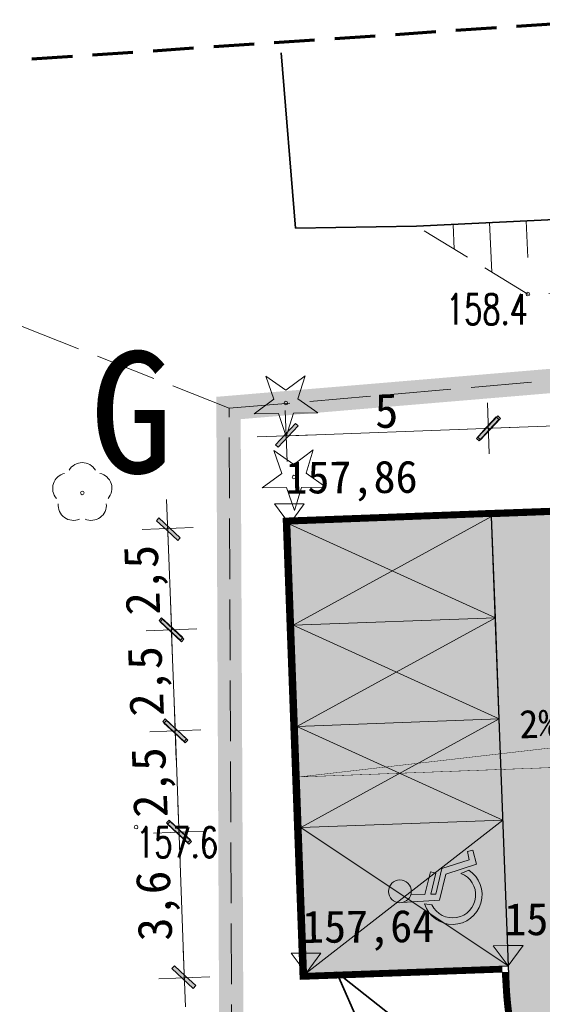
# Model space of a CAD drawing. Header units: feet. Extents: x 7492985 to 7493694, y 5986539 to 5988015.
# Tile 10 of 32: x 7493162 to 7493175, y 5986653 to 5986677. Entities that reach past the tile are written whole.
import ezdxf
from ezdxf import colors
from ezdxf.entities.mleader import LeaderData, LeaderLine
from ezdxf.enums import TextEntityAlignment as Align
from ezdxf.math import Vec2, Vec3

# ---------------------------------------------------------------- set-up
doc = ezdxf.new("R2010")
doc.units = ezdxf.units.FT
doc.header["$MEASUREMENT"] = 0
for name, pattern in [('1_1', [0]), ('1_OTRK', [1.75, 1.25, -0.5]), ('1_OTRKG', [1.75, 1.25, -0.5]), ('2', [1.5, 1, -0.5]), ('4', [2.5, 1.5, -1]), ('GUK', [2, 1.5, -0.5]), ('HIDDEN2', [4.7625, 3.175, -1.5875])]:
    doc.linetypes.add(name, pattern=pattern)
doc.layers.get('0').update_dxf_attribs({"color": 250, "linetype": 'CONTINUOUS', "lineweight": 100})
doc.layers.get('Defpoints').update_dxf_attribs({"linetype": 'CONTINUOUS'})
doc.layers.add('1_DZIALKI', color=7, linetype='CONTINUOUS')
for name, color, linetype, lineweight in [('_droga', 7, 'CONTINUOUS', 30), ('_k_kreskowanie', 250, 'CONTINUOUS', 5), ('_k_opis', 1, 'CONTINUOUS', 13), ('_k_parking', 250, 'CONTINUOUS', 30), ('_k_rzędne projektowane', 1, 'CONTINUOUS', 15), ('_k_tabela', 7, 'CONTINUOUS', 13), ('_k_widok', 7, 'CONTINUOUS', 18), ('_k_wymiar', 7, 'CONTINUOUS', 13), ('_k_zarys', 7, 'HIDDEN2', 20), ('_k_ściany', 7, 'CONTINUOUS', 35), ('EKLPK_L_0', 3, '4', 18), ('OTO_L_0', 7, 'CONTINUOUS', 35), ('OTR_L_1', 7, '1_OTRK', 18), ('OTR_T_1', 7, 'CONTINUOUS', 18), ('OTZ_T_0', 250, 'CONTINUOUS', 18), ('OTZ_T_1', 250, 'CONTINUOUS', 18), ('WYMIAR-ARCH', 7, 'CONTINUOUS', 9)]:
    doc.layers.add(name, color=color, linetype=linetype, lineweight=lineweight)
doc.layers.add('ZASIEG_L_0', color=7, linetype='2', lineweight=70, true_color=0x2cd341)
doc.styles.add('GENERATED_STYLE_1', font='MS Gothic.ttf')
doc.styles.get("Standard").update_dxf_attribs({"font": 'Simplex.SHX', "width": 0.75})
doc.dimstyles.new('zag 500', dxfattribs={"dimtxt": 0.85, "dimasz": 0.09, "dimexe": 1.25, "dimexo": 0.625, "dimgap": 0.1, "dimtad": 1, "dimtxsty": 'GENERATED_STYLE_1', "dimblk": 'W', "dimcen": 2.5, "dimse1": 1, "dimse2": 1, "dimclrd": 7, "dimclrt": 256, "dimadec": 0, "dimazin": 0, "dimtfac": 1, "dimtmove": 0, "dimatfit": 0, "dimfxl": 1.25, "dimlwd": 5, "dimarcsym": 0})

# ---------------------------------------------------------------- blocks, each defined once
blk = doc.blocks.new('2_OTRN')
at = {"linetype": 'Continuous'}
blk.add_circle((0, 0), 0.045, dxfattribs=at)
blk = doc.blocks.new('2_OTZG')
at = {"linetype": 'Continuous'}
for p, q in [((-0.3012, 0.09375), (-0.4937, 0.6621)), ((-0.4937, 0.6621), (-0.0039, 0.31545)), ((-0.0039, 0.31545), (0.4771, 0.67415)), ((0.4771, 0.67415), (0.2988, 0.1012)), ((-0.78225, -0.26495), (-0.3012, 0.09375)), ((0.2988, 0.1012), (0.7886, -0.24545)), ((-0.18225, -0.2575), (-0.78225, -0.26495)), ((0.01025, -0.82585), (-0.18225, -0.2575)), ((0.1886, -0.2529), (0.01025, -0.82585)), ((0.7886, -0.24545), (0.1886, -0.2529))]:
    blk.add_line(p, q, dxfattribs=at)
blk.add_circle((0, 0), 0.045, dxfattribs=at)
blk = doc.blocks.new('2_OTZL')
at = {"linetype": 'Continuous'}
blk.add_circle((0, 0), 0.045, dxfattribs=at)
for centre, start, end in [((0, 0.375), 30.1401, 149.8599), ((-0.357, 0.116), 102.1445, 221.86), ((0.357, 0.116), 318.14, 77.8555), ((-0.22, -0.303), 174.1482, 293.8542), ((0.22, -0.303), 246.1458, 5.8518)]:
    blk.add_arc(centre, 0.375, start, end, dxfattribs=at)
blk = doc.blocks.new('blok')
at = {"layer": '_k_widok'}
h = blk.add_hatch(color=256, dxfattribs=at)
h.dxf.hatch_style = 1
h.paths.add_polyline_path([(155308.064, 81195.724, 1), (155309.627, 81195.724, 1)])
h.paths.add_polyline_path([(155308.838, 81194.942, -0.293011), (155308.133, 81195.404), (155308.902, 81192.93), (155310.747, 81192.93), (155311.898, 81191.054), (155312.774, 81191.518), (155312.605, 81191.864), (155312.076, 81191.615), (155311.053, 81193.291), (155309.236, 81193.291), (155309.166, 81193.621), (155310.649, 81193.621), (155310.649, 81194.007), (155309.048, 81194.007)])
h.paths.add_polyline_path([(155308.472, 81193.37), (155308.409, 81193.878, 1.416661), (155311.378, 81191.481), (155311.029, 81191.941, -1.477038)])
for p, q in [((155308.133, 81195.404), (155308.902, 81192.93)), ((155309.048, 81194.007), (155308.838, 81194.942)), ((155308.472, 81193.37), (155308.409, 81193.878)), ((155310.649, 81194.007), (155309.048, 81194.007)), ((155309.166, 81193.621), (155310.649, 81193.621)), ((155309.236, 81193.291), (155309.166, 81193.621)), ((155310.649, 81193.621), (155310.649, 81194.007)), ((155308.902, 81192.93), (155310.747, 81192.93)), ((155311.053, 81193.291), (155309.236, 81193.291)), ((155310.747, 81192.93), (155311.898, 81191.054)), ((155312.076, 81191.615), (155311.053, 81193.291)), ((155311.029, 81191.941), (155311.378, 81191.481)), ((155311.898, 81191.054), (155312.774, 81191.518)), ((155312.605, 81191.864), (155312.076, 81191.615)), ((155312.774, 81191.518), (155312.605, 81191.864))]:
    blk.add_line(p, q, dxfattribs=at)
blk.add_circle((155308.846, 81195.724), 0.781, dxfattribs=at)
for centre, radius, start, end in [((155309.467, 81192.152), 2.025, 121.52433, 340.65353), ((155309.465, 81192.144), 1.577, 129.00107, 352.60428)]:
    blk.add_arc(centre, radius, start, end, dxfattribs=at)
blk = doc.blocks.new('W')
at = {"layer": 'WYMIAR-ARCH'}
h = blk.add_hatch(color=256, dxfattribs=at)
h.paths.add_polyline_path([(0, 0.76), (0, 0), (0.65, 0), (2.98, 2.33), (2.27, 3.04)])
h.paths.add_polyline_path([(-0.56, 0.21), (-0.76, 0), (0, 0), (0, 0.76)])
h.paths.add_polyline_path([(0, -0.65), (0.15, -0.5), (0.65, 0), (0, 0)])
h.paths.add_polyline_path([(0, 0), (-0.76, 0), (-3.39, -2.62), (-2.68, -3.33), (0, -0.65)])
blk.add_hatch(color=256, dxfattribs=at).paths.add_polyline_path([(-0.76, 0), (-3.39, -2.62), (-2.68, -3.33), (0, -0.65), (0, 0)])
for p, q in [((0, -7), (0, 7)), ((-0.56, 0.21), (2.27, 3.04)), ((2.27, 3.04), (2.98, 2.33)), ((-8, 0), (8, 0)), ((-0.56, 0.21), (-3.39, -2.62)), ((0.15, -0.5), (2.98, 2.33)), ((-3.39, -2.62), (-2.68, -3.33)), ((0.15, -0.5), (-2.68, -3.33))]:
    blk.add_line(p, q, dxfattribs=at)
blk = doc.blocks.new('*D378')
at = {"layer": '_k_wymiar', "color": 7, "lineweight": 5, "transparency": 16777216}
blk.add_line((8.091, 39.803), (12.911, 39.803), dxfattribs=at)
at = {"layer": 'Defpoints', "color": 0, "transparency": 16777216}
for p in [(8.001, 40.947), (13.001, 40.947), (13.001, 39.803)]:
    blk.add_point(p, dxfattribs=at)
at = {"layer": '_k_wymiar', "color": 7, "lineweight": 5, "transparency": 16777216, "xscale": 0.09, "yscale": 0.09, "zscale": 0.09}
for p, rotation in [((8.001, 39.803), 179.9999998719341), ((13.001, 39.803), 359.9999998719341)]:
    blk.add_blockref('W', p, dxfattribs=dict(at, rotation=rotation))
at = {"layer": '_k_wymiar', "transparency": 16777216, "insert": (10.501, 40.328), "char_height": 0.85, "attachment_point": 5, "rotation": 360, "style": 'GENERATED_STYLE_1'}
blk.add_mtext('5', dxfattribs=at)
blk = doc.blocks.new('*D379')
at = {"layer": '_k_wymiar', "color": 7, "lineweight": 5, "transparency": 16777216}
blk.add_line((13.091, 39.803), (17.911, 39.803), dxfattribs=at)
at = {"layer": 'Defpoints', "color": 0, "transparency": 16777216}
for p in [(13.001, 40.947), (18.001, 40.947), (18.001, 39.803)]:
    blk.add_point(p, dxfattribs=at)
at = {"layer": '_k_wymiar', "color": 7, "lineweight": 5, "transparency": 16777216, "xscale": 0.09, "yscale": 0.09, "zscale": 0.09}
for p, rotation in [((13.001, 39.803), 179.9999998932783), ((18.001, 39.803), 359.9999998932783)]:
    blk.add_blockref('W', p, dxfattribs=dict(at, rotation=rotation))
at = {"layer": '_k_wymiar', "transparency": 16777216, "insert": (15.501, 40.328), "char_height": 0.85, "attachment_point": 5, "rotation": 360, "style": 'GENERATED_STYLE_1'}
blk.add_mtext('5', dxfattribs=at)
blk = doc.blocks.new('*D381')
at = {"layer": '_k_wymiar', "color": 7, "lineweight": 5, "transparency": 16777216}
blk.add_line((4.992, 26.615), (4.992, 30.035), dxfattribs=at)
at = {"layer": 'Defpoints', "color": 0, "transparency": 16777216}
for p in [(4.992, 30.125), (8.752, 30.125), (8.752, 26.525)]:
    blk.add_point(p, dxfattribs=at)
at = {"layer": '_k_wymiar', "color": 7, "lineweight": 5, "transparency": 16777216, "xscale": 0.09, "yscale": 0.09, "zscale": 0.09}
for p, rotation in [((4.992, 30.125), 90.00000000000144), ((4.992, 26.525), 270.0000000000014)]:
    blk.add_blockref('W', p, dxfattribs=dict(at, rotation=rotation))
at = {"layer": '_k_wymiar', "transparency": 16777216, "insert": (4.413, 28.325), "char_height": 0.85, "attachment_point": 5, "rotation": 90, "style": 'GENERATED_STYLE_1'}
blk.add_mtext('3,6', dxfattribs=at)
blk = doc.blocks.new('*D382')
at = {"layer": '_k_wymiar', "color": 7, "lineweight": 5, "transparency": 16777216}
blk.add_line((4.992, 30.215), (4.992, 32.535), dxfattribs=at)
at = {"layer": 'Defpoints', "color": 0, "transparency": 16777216}
for p in [(4.992, 32.625), (4.992, 32.625), (8.752, 30.125)]:
    blk.add_point(p, dxfattribs=at)
at = {"layer": '_k_wymiar', "color": 7, "lineweight": 5, "transparency": 16777216, "xscale": 0.09, "yscale": 0.09, "zscale": 0.09}
for p, rotation in [((4.992, 32.625), 90.00000000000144), ((4.992, 30.125), 270.0000000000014)]:
    blk.add_blockref('W', p, dxfattribs=dict(at, rotation=rotation))
at = {"layer": '_k_wymiar', "transparency": 16777216, "insert": (4.413, 31.375), "char_height": 0.85, "attachment_point": 5, "rotation": 90, "style": 'GENERATED_STYLE_1'}
blk.add_mtext('2,5', dxfattribs=at)
blk = doc.blocks.new('*D383')
at = {"layer": '_k_wymiar', "color": 7, "lineweight": 5, "transparency": 16777216}
blk.add_line((4.992, 32.715), (4.992, 35.035), dxfattribs=at)
at = {"layer": 'Defpoints', "color": 0, "transparency": 16777216}
for p in [(4.992, 35.125), (4.992, 35.125), (4.992, 32.625)]:
    blk.add_point(p, dxfattribs=at)
at = {"layer": '_k_wymiar', "color": 7, "lineweight": 5, "transparency": 16777216, "xscale": 0.09, "yscale": 0.09, "zscale": 0.09}
for p, rotation in [((4.992, 35.125), 90.00000000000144), ((4.992, 32.625), 270.0000000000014)]:
    blk.add_blockref('W', p, dxfattribs=dict(at, rotation=rotation))
at = {"layer": '_k_wymiar', "transparency": 16777216, "insert": (4.413, 33.875), "char_height": 0.85, "attachment_point": 5, "rotation": 90, "style": 'GENERATED_STYLE_1'}
blk.add_mtext('2,5', dxfattribs=at)
blk = doc.blocks.new('*D384')
at = {"layer": '_k_wymiar', "color": 7, "lineweight": 5, "transparency": 16777216}
blk.add_line((4.992, 35.215), (4.992, 37.535), dxfattribs=at)
at = {"layer": 'Defpoints', "color": 0, "transparency": 16777216}
for p in [(4.992, 37.625), (4.992, 37.625), (4.992, 35.125)]:
    blk.add_point(p, dxfattribs=at)
at = {"layer": '_k_wymiar', "color": 7, "lineweight": 5, "transparency": 16777216, "xscale": 0.09, "yscale": 0.09, "zscale": 0.09}
for p, rotation in [((4.992, 37.625), 90.00000000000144), ((4.992, 35.125), 270.0000000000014)]:
    blk.add_blockref('W', p, dxfattribs=dict(at, rotation=rotation))
at = {"layer": '_k_wymiar', "transparency": 16777216, "insert": (4.413, 36.375), "char_height": 0.85, "attachment_point": 5, "rotation": 90, "style": 'GENERATED_STYLE_1'}
blk.add_mtext('2,5', dxfattribs=at)
blk = doc.blocks.new('dz_89')
at = {"layer": '_droga', "transparency": 33554610}
h = blk.add_hatch(color=256, dxfattribs=at)
h.dxf.hatch_style = 1
h.paths.add_polyline_path([(18.001, 31.375), (18.001, 32.151), (8.001, 31.375)])
at = {"layer": '_k_kreskowanie', "ltscale": 0.01, "true_color": 0xffffff, "transparency": 33554559}
h = blk.add_hatch(color=7, dxfattribs=at)
h.dxf.hatch_style = 1
h.paths.add_polyline_path([(13.001, 37.625), (8.001, 37.625), (8.001, 26.525), (13.001, 26.525)])
at = {"layer": '_k_kreskowanie', "ltscale": 0.01, "transparency": 33554559}
h = blk.add_hatch(dxfattribs=at)
h.set_pattern_fill('AR-B816', color=256, scale=0.04)
edge = h.paths.add_edge_path()
edge.add_line((25.62, -5.244), (25.634, 5.479))
edge.add_arc((32.884, 5.47), 7.25, 90, 179.926, ccw=False)
edge.add_line((32.884, 12.72), (37.393, 12.72))
edge.add_line((37.393, 12.72), (37.393, 17.22))
edge.add_line((37.393, 17.22), (27.071, 17.22))
edge.add_arc((27.071, 24.47), 7.25, 220.8203, 270, ccw=False)
edge.add_line((21.585, 19.731), (19.582, 22.048))
edge.add_arc((24.501, 26.297), 6.5, 180.0009, 220.8204, ccw=False)
edge.add_line((18.001, 26.297), (18.001, 37.625))
edge.add_line((18.001, 37.625), (13.001, 37.625))
edge.add_line((13.001, 37.625), (13.001, 26.297))
edge.add_arc((24.502, 26.297), 11.5, 180.0006, 220.8202)
edge.add_line((15.799, 18.78), (19.06, 15.005))
edge.add_arc((14.141, 10.756), 6.5, -0.0737, 40.8197, ccw=False)
edge.add_line((20.641, 10.747), (20.601, -19.74))
edge.add_line((20.601, -19.74), (20.44, -24.096))
edge.add_line((20.44, -24.096), (27.266, -23.285))
edge.add_line((27.266, -23.285), (25.6, -21.229))
edge.add_line((25.6, -21.229), (25.62, -5.244))
at = {"layer": '_droga'}
blk.add_lwpolyline([(20.44, -24.096), (20.44, -24.096), (20.601, -19.74), (20.641, 10.747, 0.180349), (19.06, 15.005), (15.799, 18.78, -0.180016), (13.001, 26.297), (13.001, 37.625), (13.001, 37.625), (18.001, 37.625), (18.001, 26.297, 0.180016), (19.582, 22.048), (19.706, 21.905), (21.585, 19.731, 0.217942), (27.071, 17.22), (37.393, 17.22), (37.393, 12.72), (32.884, 12.72, 0.413835), (25.634, 5.479), (25.62, -5.244), (25.6, -21.229), (27.266, -23.285), (20.44, -24.096)], format="xyb", dxfattribs=at)
at = {"layer": '_k_parking'}
blk.add_lwpolyline([(13.001, 37.625), (8.001, 37.625), (8.001, 26.525), (13.001, 26.525)], dxfattribs=at)
at = {"layer": '_k_rzędne projektowane', "color": 1}
for points in [[(7.647, 38.133), (8.017, 38.122), (8.387, 38.11), (8.001, 37.625)], [(7.647, 27.033), (8.017, 27.022), (8.387, 27.01), (8.001, 26.525)], [(12.647, 27.033), (13.017, 27.022), (13.387, 27.01), (13.001, 26.525)]]:
    blk.add_lwpolyline(points, close=True, dxfattribs=at)
at = {"layer": '_k_widok'}
for points in [[(13.001, 37.775), (7.851, 37.775), (7.851, 26.375), (12.851, 26.375)], [(18.001, 37.775), (18.001, 37.775), (8.001, 37.775)], [(8.001, 35.125), (13.001, 37.625), (8.001, 37.625), (13.001, 35.125)], [(13.001, 32.625), (8.001, 35.125), (13.001, 35.125), (8.001, 32.625)], [(13.001, 30.125), (8.001, 32.625), (13.001, 32.625), (8.001, 30.125)], [(8.001, 26.525), (13.001, 30.125), (8.001, 30.125), (13.001, 26.525)]]:
    blk.add_lwpolyline(points, dxfattribs=at)
for points, const_width in [([(13.001, 37.7), (7.926, 37.7), (7.926, 26.45), (12.851, 26.45)], 0.15), ([(8.001, 31.375), (18.001, 32.151), (18.001, 31.375), (8.001, 31.375)], 0.01)]:
    blk.add_lwpolyline(points, dxfattribs=dict(at, const_width=const_width))
at = {"layer": '_k_widok', "const_width": 0.15}
for points in [[(12.851, 37.7), (18.076, 37.7), (18.076, 26.297, 0.180016), (19.639, 22.097), (19.763, 21.954), (21.641, 19.78, 0.217942), (27.071, 17.295), (37.468, 17.295), (37.468, 12.645), (32.884, 12.645, 0.413835), (25.709, 5.479), (25.695, -5.244), (25.675, -21.202), (27.298, -23.205)], [(20.368, -24.029), (20.526, -19.739), (20.566, 10.747, 0.180349), (19.003, 14.956), (15.742, 18.731, -0.180016), (12.926, 26.297), (12.926, 26.375)]]:
    blk.add_lwpolyline(points, format="xyb", dxfattribs=at)
at = {"layer": '_k_widok'}
blk.add_lwpolyline([(12.851, 37.775), (12.851, 37.775), (18.151, 37.775), (18.151, 26.297, 0.180016), (19.696, 22.146), (19.82, 22.003), (21.698, 19.829, 0.217942), (27.071, 17.37), (37.543, 17.37), (37.543, 12.57), (32.884, 12.57, 0.413835), (25.784, 5.479), (25.77, -5.244), (25.75, -21.176), (27.442, -23.264), (20.29, -24.114), (20.451, -19.737), (20.491, 10.747, 0.180349), (18.946, 14.907), (15.685, 18.682, -0.180016), (12.851, 26.297), (12.851, 26.375)], format="xyb", dxfattribs=at)
for points in [[(8.001, 37.625), (13.001, 37.625), (13.001, 35.125), (8.001, 35.125)], [(8.001, 35.125), (13.001, 35.125), (13.001, 32.625), (8.001, 32.625)], [(8.001, 32.625), (13.001, 32.625), (13.001, 30.125), (8.001, 30.125)], [(8.001, 30.125), (13.001, 30.125), (13.001, 26.525), (8.001, 26.525)]]:
    blk.add_lwpolyline(points, close=True, dxfattribs=at)
at = {"layer": '_k_widok', "color": 144, "const_width": 0.3}
blk.add_lwpolyline([(8.001, 26.525), (9.501, 26.525)], dxfattribs=at)
at = {"layer": '_k_zarys', "color": 1, "ltscale": 0.7, "const_width": 0.6}
blk.add_lwpolyline([(6.603, 40.543), (6.603, 40.543), (68.502, 43.426), (72.464, -41.627), (50.081, -44.586), (41.261, -42.547), (32.734, -54.97), (26.769, -58.21), (-7.837, -62.869), (-10.81, -30.016), (5.084, -30.196), (5.148, -5.572), (5.752, 14.49), (6.603, 40.543), (6.603, 40.543)], dxfattribs=at)
at = {"layer": '_k_tabela', "xscale": 0.3600000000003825, "yscale": 0.3600000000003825, "zscale": 0.3600000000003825, "rotation": 74.238501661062}
blk.add_blockref('blok', (12954.453, -61720.481), dxfattribs=at)
at = {"layer": '1_DZIALKI', "lineweight": 9, "style": 'GENERATED_STYLE_1'}
blk.add_text('2%%%', height=0.7, rotation=0, dxfattribs=at).set_placement((13.968, 32.466), align=Align.MIDDLE)
at = {"layer": '_k_opis', "color": 1, "insert": (3.241, 42.063), "char_height": 3, "attachment_point": 1, "rotation": 357.8731, "style": 'GENERATED_STYLE_1'}
blk.add_mtext_dynamic_manual_height_columns('{\\fMS Gothic|b1|i0|c238|p49;G}', width=3.91767, gutter_width=12.5, heights=[0], dxfattribs=at)
at = {"layer": '_k_rzędne projektowane', "style": 'GENERATED_STYLE_1'}
for s, p in [('157,86', (7.932, 38.378)), ('157,64', (7.932, 27.278)), ('157,74', (12.932, 27.278))]:
    blk.add_text(s, height=0.8, rotation=358.2444, dxfattribs=at).set_placement(p)
at = {"layer": '_k_wymiar'}
for p1, p2, distance, picture, middle in [((8.001, 40.947), (13.001, 40.947), -1.144, '*D378', (10.501, 40.328)), ((8.752, 26.525), (8.752, 30.125), 3.76, '*D381', (4.413, 28.325))]:
    dim = blk.add_aligned_dim(p1=p1, p2=p2, distance=distance, dimstyle='zag 500', dxfattribs=at)
    dim.commit()
    dim.dimension.update_dxf_attribs({"geometry": picture, "text_midpoint": middle})
for base, p1, p2, angle, picture, middle in [((18.001, 39.803), (13.001, 40.947), (18.001, 40.947), 180, '*D379', (15.501, 40.328)), ((4.992, 37.625), (4.992, 35.125), (4.992, 37.625), 270, '*D384', (4.413, 36.375)), ((4.992, 35.125), (4.992, 32.625), (4.992, 35.125), 270, '*D383', (4.413, 33.875)), ((4.992, 32.625), (8.752, 30.125), (4.992, 32.625), 270, '*D382', (4.413, 31.375))]:
    dim = blk.add_linear_dim(base=base, p1=p1, p2=p2, angle=angle, dimstyle='zag 500', override={"dimtmove": 1}, dxfattribs=at)
    dim.commit()
    dim.dimension.update_dxf_attribs({"geometry": picture, "text_midpoint": middle})
at = {"layer": '_k_opis', "color": 7}
ml = blk.add_multileader_mtext('Standard', dxfattribs=at)
ml.set_content('{\\fMS Gothic|b0|i0|c128|p49;LOKALNE OBNI}Ż{\\fMS Gothic|b0|i0|c128|p49;ENIA KRAW}ĘŻ{\\fMS Gothic|b0|i0|c128|p49;NIKÓW L=1,50M - POWIERZCHNIOWE ODPROWADZENIE WÓD OPADOWYCH DO STREFY ROZPROSZENIA}', color=7, style='GENERATED_STYLE_1')
ml.set_leader_properties()
ml.build(insert=Vec2(0, 0))
ml.multileader.update_dxf_attribs({"text_right_attachment_type": 6, "dogleg_length": 0.36, "arrow_head_size": 1})
ctx = ml.context
ctx.base_point, ctx.char_height, ctx.arrow_head_size, ctx.landing_gap_size, ctx.plane_origin, ctx.plane_x_axis, ctx.plane_y_axis = Vec3(39.06, 1.023), 0.9, 1, 0.09, Vec3(63.689, -3.849), Vec3(0.999311, -0.037112), Vec3(0.037112, 0.999311)
ctx.right_attachment = 6
notes = []
notes.append((ctx, [(1, (1, 1, 0), (38.7, 1.037), (0.999311, -0.037112), 0.36, [(4, [(27.334, 10.017), (25.712, -7.062), (25.712, 3.927), (25.606, -16.002), (8.752, 26.525)], 0, [])])]))
ctx.mtext.insert, ctx.mtext.text_direction, ctx.mtext.rotation, ctx.mtext.width, ctx.mtext.flow_direction = Vec3(39.167, 1.472), Vec3(0.999311, -0.037112), 6.246065, 23.05638, 5
ctx.mtext.has_bg_fill, ctx.mtext.bg_color, ctx.mtext.bg_scale_factor, ctx.mtext.bg_transparency, ctx.mtext.use_window_bg_color = 1, -1073741824, 1, 0, 1
for ctx, leaders in notes:
    for number, flags, end, landing, length, lines in leaders:
        leader = LeaderData()
        leader.index, (leader.has_last_leader_line, leader.has_dogleg_vector, leader.attachment_direction) = number, flags
        leader.last_leader_point, leader.dogleg_vector, leader.dogleg_length = Vec3(end), Vec3(landing), length
        for number, points, colour, breaks in lines:
            line = LeaderLine()
            line.index, line.vertices, line.color, line.breaks = number, Vec3.list(points), colors.encode_raw_color(colour), breaks
            leader.lines.append(line)
        ctx.leaders.append(leader)

msp = doc.modelspace()

# ---------------------------------------------------------------- linework, layer by layer
at = {"layer": 'EKLPK_L_0', "linetype": 'GUK', "lineweight": 18}
for p, q in [((7493167.04, 5986667.88), (7493145.82, 5986676.26)), ((7493167.04, 5986667.88), (7493209.66, 5986671.55)), ((7493167.14, 5986641.66), (7493167.04, 5986667.88))]:
    msp.add_line(p, q, dxfattribs=at)
at = {"layer": 'OTO_L_0'}
for p, q in [((7493168.68, 5986672.33), (7493168.32, 5986676.66)), ((7493175.258, 5986672.548), (7493171.67, 5986672.38)), ((7493171.67, 5986672.38), (7493168.68, 5986672.33))]:
    msp.add_line(p, q, dxfattribs=at)
at = {"layer": 'OTR_L_1', "linetype": '1_OTRKG'}
msp.add_line((7493171.67, 5986672.38), (7493182.75, 5986672.9), dxfattribs=at)
at = {"layer": 'OTR_L_1', "linetype": '1_OTRK'}
for p, q in [((7493174.42, 5986670.7), (7493171.67, 5986672.38)), ((7493183.18, 5986671), (7493174.42, 5986670.7))]:
    msp.add_line(p, q, dxfattribs=at)
at = {"layer": 'OTR_L_1', "linetype": '1_1'}
for p, q in [((7493172.573, 5986672.422), (7493172.601, 5986671.811)), ((7493173.475, 5986672.465), (7493173.532, 5986671.242)), ((7493174.378, 5986672.507), (7493174.42, 5986671.604))]:
    msp.add_line(p, q, dxfattribs=at)
msp.add_point((7493171.67, 5986672.38), dxfattribs=at)
at = {"layer": 'ZASIEG_L_0', "linetype": '2'}
msp.add_line((7493230.511, 5986681.114), (7493148.664, 5986675.586), dxfattribs=at)

# ---------------------------------------------------------------- block references
at = {"layer": 'OTR_T_1'}
for p in [(7493174.42, 5986670.7), (7493164.74, 5986657.54)]:
    msp.add_blockref('2_OTRN', p, dxfattribs=at)
at = {"layer": 'OTZ_T_0'}
msp.add_blockref('2_OTZL', (7493163.41, 5986665.79), dxfattribs=at)
at = {"layer": 'OTZ_T_1'}
for p in [(7493168.44, 5986668.01), (7493168.64, 5986666.18)]:
    msp.add_blockref('2_OTZG', p, dxfattribs=at)

# ---------------------------------------------------------------- texts
at = {"layer": 'OTR_T_1', "lineweight": 9, "width": 0.7}
msp.add_text('158.4', height=0.75, dxfattribs=at).set_placement((7493174.42, 5986670.7), align=Align.TOP_RIGHT)
msp.add_text('157.6', height=0.75, dxfattribs=at).set_placement((7493164.74, 5986657.54), align=Align.TOP_LEFT)

# ---------------------------------------------------------------- next in the draw order: block references
at = {"layer": '_k_ściany', "rotation": 2.126854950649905}
msp.add_blockref('dz_89', (7493161.929, 5986627.127), dxfattribs=at)

doc.saveas('drawing.dxf')
